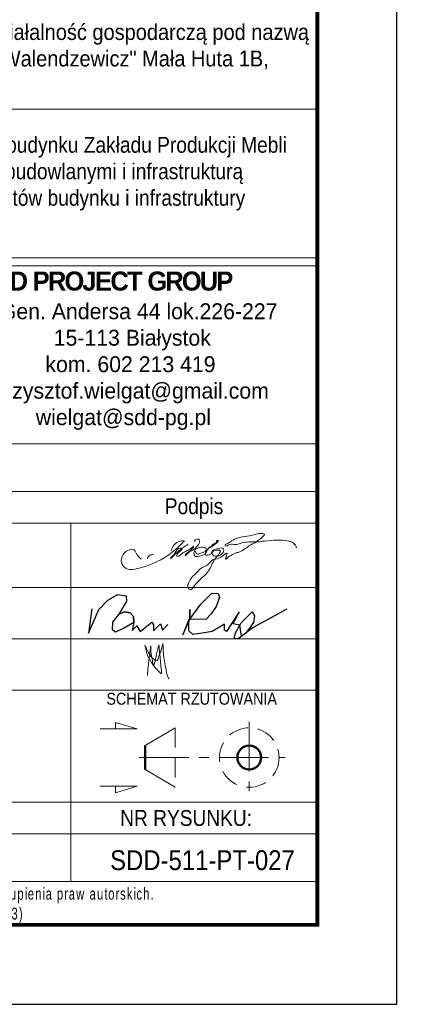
# Model space of a CAD drawing. Header units: millimetres. Extents: x -174 to 432, y 15234 to 15730.
# Tile 16 of 24: x 378 to 426, y 15234 to 15358. Entities that reach past the tile are written whole.
import ezdxf
from ezdxf.enums import TextEntityAlignment as Align

# ---------------------------------------------------------------- set-up
doc = ezdxf.new("R2010")
doc.units = ezdxf.units.MM
doc.header["$LTSCALE"] = 10
doc.linetypes.add('HIDDEN', pattern=[0.375, 0.25, -0.125])
doc.linetypes.add('MITTE', pattern=[2, 1.25, -0.25, 0.25, -0.25])
for name, color, linetype, lineweight in [('--- widok', 7, 'Continuous', 13), ('_RAMKA', 7, 'Continuous', 35), ('_Tabelka', 7, 'Continuous', 25), ('PS_DIM', 4, 'Continuous', 13), ('PS_Hidden', 2, 'HIDDEN', 9), ('PS_MIDLINE', 5, 'MITTE', 13), ('PS_Pos', 1, 'Continuous', 15), ('PS_SOLID', 7, 'Continuous', 30), ('PS_TEXT', 3, 'Continuous', 18)]:
    doc.layers.add(name, color=color, linetype=linetype, lineweight=lineweight)
doc.layers.add('_FORMATKA', color=8, linetype='Continuous', plot=False)
doc.styles.add('gil', font='txt', dxfattribs={"width": 0.9})

# ---------------------------------------------------------------- blocks, each defined once
blk = doc.blocks.new('*U160')
at = {"layer": '_FORMATKA', "lineweight": -3}
blk.add_lwpolyline([(-594, 0), (0, 0), (0, 420), (-594, 420)], close=True, dxfattribs=at)
at = {"layer": '_RAMKA', "lineweight": -3, "const_width": 0.5}
blk.add_lwpolyline([(-564, 10), (-10, 10), (-10, 410), (-564, 410)], close=True, dxfattribs=at)
blk = doc.blocks.new('A$C077725B1')
at = {"layer": 'PS_SOLID', "color": 5, "lineweight": 25}
for points in [[(0.45, 3.96), (0, 0.74), (1.35, 3.86), (2.53, 5.09), (3.87, 5.86), (4.96, 5.66), (5.03, 4.97), (4.09, 3.39), (3.17, 2.17), (3.12, 1.2), (3.6, 0.93), (4.61, 1.41), (5.99, 2.21), (5.97, 2.95), (5.49, 3.43), (4.71, 3.58), (3.95, 3.2), (4.71, 3.58), (5.49, 3.43), (5.97, 2.95), (5.99, 2.21), (5.79, 1.09), (6.4, 1.71), (6.83, 0.96), (8.36, 2.21), (8.58, 1.82), (8.58, 1.03), (9.53, 1.97), (9.77, 1.14), (10.51, 1.89)], [(26.25, 3.91), (21.8, 1.47), (19.81, 0), (19.26, 0), (19.47, 0.79), (20.21, 2.08), (21.68, 3.55), (21.99, 3.05), (21.86, 2.14), (20.81, 0.74), (20.25, 0.33), (20.03, 1.78), (19.17, 1.98), (19.96, 3.54), (18.27, 0.97), (18, 1.12), (18, 1.91), (16.37, 0.97), (15.05, 0.72), (13.81, 0.54), (13.29, 1.06), (13.29, 2.56), (12.47, 0.52), (13.42, 2.59), (13.42, 3.89), (13.42, 2.59), (14.85, 4.56), (16.34, 6.04), (17.15, 6.01), (17.36, 5.44), (16.89, 4.25), (16.25, 3.31), (15.51, 2.56), (13.42, 2.59)]]:
    blk.add_lwpolyline(points, dxfattribs=at)
blk = doc.blocks.new('tabela_rys')
at = {"layer": '_Tabelka', "color": 251, "lineweight": 15}
for p, q in [((21.62, 110.45), (131.62, 110.45)), ((21.62, 91.73), (131.62, 91.73)), ((21.62, 91.73), (131.62, 91.73)), ((21.62, 91.73), (131.62, 91.73)), ((131.62, 90.73), (21.62, 90.73)), ((21.62, 68.32), (131.48, 68.32)), ((131.62, 62.32), (21.62, 62.32)), ((21.62, 58.32), (131.62, 58.32)), ((21.62, 58.32), (131.62, 58.32)), ((100.62, 58.32), (100.62, 37.33)), ((21.62, 50.24), (131.62, 50.24)), ((21.62, 43.79), (131.62, 43.79)), ((21.62, 37.33), (131.62, 37.33)), ((21.62, 37.33), (131.62, 37.33)), ((21.62, 37.33), (131.62, 37.33)), ((21.62, 37.33), (131.62, 37.33)), ((21.62, 37.33), (131.62, 37.33)), ((21.62, 37.33), (131.62, 37.33)), ((21.62, 37.33), (131.62, 37.33)), ((21.62, 37.33), (131.62, 37.33)), ((100.62, 37.33), (100.62, 13.22)), ((21.62, 23.22), (131.62, 23.22)), ((131.62, 23.22), (21.62, 23.22)), ((21.62, 19.22), (131.62, 19.22)), ((21.62, 13.22), (131.62, 13.22))]:
    blk.add_line(p, q, dxfattribs=at)
at = {"layer": '_Tabelka', "color": 251, "lineweight": 30}
blk.add_lwpolyline([(131.62, 123.55), (21.62, 123.55), (21.62, 7.77), (131.62, 7.77)], close=True, dxfattribs=at)
at = {"layer": 'PS_DIM', "color": 5, "true_color": 0x1d16e9}
for points in [[(116.27, 54.78), (116.4, 54.56), (116.58, 54.45), (116.96, 54.56), (117.27, 54.64), (117.58, 54.82), (117.66, 55.11), (117.19, 55.3), (116.43, 55.09), (116.18, 54.85), (116.11, 54.56), (116.28, 54.15), (116.65, 54.15), (117.64, 54.62), (118.01, 55.28), (118.3, 55.44), (118.6, 55.74), (118.91, 55.92), (119.04, 56.14), (119.09, 56.16), (118.24, 55.3), (117.84, 55.07), (117.57, 54.61), (117.57, 54.35), (118.03, 54.35), (118.3, 54.51), (118.35, 54.72), (118.63, 54.99), (119.09, 55.11), (119.38, 55.19), (119.72, 55.19), (119.86, 54.94), (119.56, 54.42), (119.25, 54.24), (118.63, 54.24), (118.45, 54.43), (118.39, 54.64), (119.46, 54.8), (119.3, 54.52), (119.18, 54.31), (118.99, 54.13), (118.15, 52.67), (115.93, 50.15), (115.75, 49.97), (115.52, 50.04), (115.33, 50.36), (115.46, 50.86), (115.83, 51.49), (116.51, 52.17), (116.97, 52.63), (117.94, 53.19), (118.45, 53.7), (119.24, 53.91), (120.28, 54.51), (120.08, 53.78), (120.47, 54.09), (120.72, 54.24), (120.96, 54.38), (121.28, 54.56), (121.66, 54.66), (123.03, 55.46), (124.83, 56.69), (124.99, 56.96), (124.75, 57.03), (124.29, 57.03), (123.37, 56.78), (122.22, 56.61), (121.4, 56.39), (120.69, 55.98), (120.26, 55.73), (120.02, 55.6), (120.05, 55.5), (120.57, 55.64), (121.34, 55.64), (122.15, 55.85), (123.03, 55.97), (124.11, 55.97), (125.01, 56.08), (128, 56.08), (128.89, 55.57), (128.97, 55.25), (128.95, 55.23)], [(109.48, 53.8), (108.99, 54.29), (108.79, 54.65), (108.6, 54.97), (107.99, 54.97), (107.36, 54.6), (106.97, 53.57), (107.12, 53.03), (107.77, 52.55), (108.62, 52.55), (110.32, 53), (114.18, 55.37), (114.63, 55.81), (114.9, 56.08), (114.41, 56.08), (113.23, 54.9)], [(115.36, 55.7), (113.22, 53.93), (113.18, 53.9), (113.18, 53.98), (113.33, 54.13), (113.56, 54.36), (114.45, 55.17), (114.55, 55.14), (113.99, 54.42), (113.95, 54.18), (114.03, 54.16), (114.58, 54.48), (115.19, 54.83), (115.46, 54.98), (115.73, 55.14), (115.95, 55.36), (116.04, 55.45), (116.06, 55.39), (116.02, 55.28), (115.29, 54.61), (115.06, 54.38), (115.02, 54.23), (115.14, 54.35), (115.64, 54.75), (116.77, 55.82), (116.82, 56), (116.82, 56.17), (116.69, 56.3), (116.5, 56.3), (116.26, 56.24), (116.23, 56.11), (116.23, 56)], [(111.02, 54.38), (110.58, 54.31), (110.37, 54.14), (110.28, 53.86)], [(109.92, 42.99), (110.36, 42.1), (110.66, 41.59), (111.09, 41.15), (111.38, 40.99), (111.66, 41.47), (111.96, 42.25), (112.08, 42.76), (112.2, 43.19)], [(111.71, 43.01), (111.79, 41.97), (111.9, 41.03), (111.99, 40.03), (111.99, 39.38), (111.65, 39.72), (111.22, 40.15), (110.84, 40.68), (110.65, 41.02), (110.26, 41.69), (110.08, 42.33), (109.92, 42.99)], [(110.26, 39.14), (110.35, 40.27), (110.43, 40.94), (110.49, 41.47), (110.59, 42.26), (110.65, 42.75), (110.65, 42.9)], [(110.65, 42.9), (110.68, 42.38), (110.68, 42.14), (110.7, 41.97), (110.71, 41.9), (110.76, 41.68), (110.81, 41.47), (110.84, 41.29), (110.91, 40.88), (111.01, 40.53), (111.04, 40.47), (111.14, 40.66), (111.22, 40.95), (111.29, 41.28), (111.38, 41.81), (111.5, 42.26), (111.6, 42.66), (111.71, 43.03)], [(112.2, 43.19), (112.23, 42.5), (112.33, 41.38), (112.56, 40.06), (112.77, 39.1), (112.98, 38.73)]]:
    blk.add_spline(points, degree=3, dxfattribs=at)
at = {"layer": 'PS_Hidden'}
blk.add_line((113.73, 32.58), (113.73, 25.08), dxfattribs=at)
blk.add_circle((123.07, 28.83), 3.75, dxfattribs=at)
at = {"layer": 'PS_MIDLINE', "ltscale": 0.5}
for p, q in [((123.07, 33.33), (123.07, 24.33)), ((109.23, 28.83), (127.57, 28.83))]:
    blk.add_line(p, q, dxfattribs=at)
at = {"layer": 'PS_Pos'}
for p, q in [((109.98, 30.33), (113.73, 32.58)), ((113.73, 25.08), (109.98, 27.33))]:
    blk.add_line(p, q, dxfattribs=at)
at = {"layer": 'PS_Pos', "lineweight": 50}
blk.add_line((109.98, 27.33), (109.98, 30.33), dxfattribs=at)
at = {"layer": 'PS_SOLID', "lineweight": 50}
blk.add_line((109.98, 30.33), (109.98, 27.33), dxfattribs=at)
blk.add_circle((123.07, 28.83), 1.5, dxfattribs=at)
blk.add_circle((123.07, 28.83), 1.5, dxfattribs=at)
at = {"layer": 'PS_TEXT', "color": 7}
for p, q in [((108.95, 32.44), (104.3, 32.44)), ((108.95, 32.44), (106.22, 33.26)), ((106.22, 33.26), (106.22, 32.44)), ((108.95, 25.21), (104.3, 25.21)), ((108.95, 25.21), (106.22, 24.39)), ((106.22, 24.39), (106.22, 25.21))]:
    blk.add_line(p, q, dxfattribs=at)
at = {"layer": 'PS_Pos', "color": 7, "xscale": 0.9500000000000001, "yscale": 0.9500000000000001, "zscale": 0.9500000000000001}
blk.add_blockref('A$C077725B1', (102.85, 43.79), dxfattribs=at)
at = {"layer": '--- widok', "ltscale": 0.5, "insert": (47.25, 106.96, 0.43), "char_height": 2, "width": 80.3878, "attachment_point": 1, "style": 'gil'}
blk.add_mtext('{\\C0;Przebudowa oraz rozbudowa istniejącego budynku Zakładu Produkcji Mebli o część produkcyjną wraz z urządzeniami budowlanymi i infrastrukturą techniczną. Rozbiórka kolidujących elementów budynku i infrastruktury technicznej.}', dxfattribs=at)
at = {"layer": '_Tabelka', "color": 251, "style": 'gil', "width": 0.9}
for s, p in [('Podpis', (116.12, 60.22)), ('NR RYSUNKU:', (115.12, 21.22))]:
    blk.add_text(s, height=2, dxfattribs=at).set_placement(p, align=Align.MIDDLE)
at = {"layer": '_Tabelka', "color": 7, "style": 'gil'}
for s, width, gutter_width, heights, insert, char_height, attachment_point in [('{\\fArial|b0|i0|c0|p34;\\C256;W\\fArial|b0|i0|c238|p34;ł\\fArial|b0|i0|c0|p34;ad\\fArial|b0|i0|c238|p34;ysł\\fArial|b0|i0|c0|p34;aw Wa\\fArial|b0|i0|c238|p34;le\\fArial|b0|i0|c0|p34;nd\\fArial|b0|i0|c238|p34;ze\\fArial|b0|i0|c0|p34;w\\fArial|b0|i0|c238|p34;i\\fArial|b0|i0|c0|p34;c\\fArial|b0|i0|c238|p34;z\\fArial|b0|i0|c0|p34;\\~\\fArial|b0|i0|c238|p34;pr\\fArial|b0|i0|c0|p34;owad\\fArial|b0|i0|c238|p34;zą\\fArial|b0|i0|c0|p34;c\\fArial|b0|i0|c238|p34;y\\fArial|b0|i0|c0|p34; d\\fArial|b0|i0|c238|p34;zi\\fArial|b0|i0|c0|p34;a\\fArial|b0|i0|c238|p34;ł\\fArial|b0|i0|c0|p34;a\\fArial|b0|i0|c238|p34;l\\fArial|b0|i0|c0|p34;no\\fArial|b0|i0|c238|p34;ść\\fArial|b0|i0|c0|p34; \\fArial|b0|i0|c238|p34;g\\fArial|b0|i0|c0|p34;o\\fArial|b0|i0|c238|p34;sp\\fArial|b0|i0|c0|p34;oda\\fArial|b0|i0|c238|p34;r\\fArial|b0|i0|c0|p34;c\\fArial|b0|i0|c238|p34;zą\\fArial|b0|i0|c0|p34; \\fArial|b0|i0|c238|p34;p\\fArial|b0|i0|c0|p34;od na\\fArial|b0|i0|c238|p34;z\\fArial|b0|i0|c0|p34;w\\fArial|b0|i0|c238|p34;ą\\fArial|b0|i0|c0|p34; \\fArial|b0|i0|c238|p34;"Z\\fArial|b0|i0|c0|p34;a\\fArial|b0|i0|c238|p34;kł\\fArial|b0|i0|c0|p34;ad \\fArial|b0|i0|c238|p34;St\\fArial|b0|i0|c0|p34;o\\fArial|b0|i0|c238|p34;l\\fArial|b0|i0|c0|p34;a\\fArial|b0|i0|c238|p34;rsk\\fArial|b0|i0|c0|p34;o-\\fArial|b0|i0|c238|p34;T\\fArial|b0|i0|c0|p34;a\\fArial|b0|i0|c238|p34;pi\\fArial|b0|i0|c0|p34;c\\fArial|b0|i0|c238|p34;erski\\fArial|b0|i0|c0|p34; W\\fArial|b0|i0|c238|p34;ł\\fArial|b0|i0|c0|p34;ad\\fArial|b0|i0|c238|p34;ysł\\fArial|b0|i0|c0|p34;aw Wa\\fArial|b0|i0|c238|p34;le\\fArial|b0|i0|c0|p34;nd\\fArial|b0|i0|c238|p34;ze\\fArial|b0|i0|c0|p34;w\\fArial|b0|i0|c238|p34;i\\fArial|b0|i0|c0|p34;c\\fArial|b0|i0|c238|p34;z"\\fArial|b0|i0|c0|p34; \\fArial|b0|i0|c238|p34;M\\fArial|b0|i0|c0|p34;a\\fArial|b0|i0|c238|p34;ł\\fArial|b0|i0|c0|p34;a \\fArial|b0|i0|c238|p34;Hut\\fArial|b0|i0|c0|p34;a \\fArial|b0|i0|c238|p34;1\\fArial|b0|i0|c0|p34;B\\fArial|b0|i0|c238|p34;, \\P16-402 Suwałki}', 87.5522, 12.5, [51.49], (46.6, 116.81), 2, 4), ('{\\fGill Sans MT|b1|i0|c238|p34;\\H0.96x;\\W1;\\T0.9;\\C12;         SDD \\C7;PROJECT GROUP\\fGill Sans MT|b0|i0|c238|p34;\\P\\pi7.1307;\\H0.83333x;\\T1;ul.^IGen. Andersa 44 lok.226-227\\P\\pi16.782;15-113 Białystok\\P\\pi15.736;kom. 602 213 419\\P\\pi9.3298;krzysztof.wielgat@gmail.com\\P       wielgat@\\C12;sdd-pg\\C7;.pl}', 50.3067, 15, [27.85], (81.68, 90.01), 2.5, 1)]:
    blk.add_mtext_dynamic_manual_height_columns(s, width=width, gutter_width=gutter_width, heights=heights, dxfattribs=dict(at, insert=insert, char_height=char_height, attachment_point=attachment_point))
at = {"layer": '_Tabelka', "color": 7, "lineweight": 13, "insert": (22.63, 10.21), "char_height": 1.5, "attachment_point": 4, "style": 'gil'}
blk.add_mtext_dynamic_manual_height_columns('\\pi19.10122;{\\W0.7;\\T1.2;Wykorzystanie tej dokumentacji wymaga zgody autora projektu i wykupienia praw autorskich.\\P\\pi35.86535;(Ustawa z dnia 4.02.1994r. Dz. U. nr 24 poz. 83)}', width=107.5936, gutter_width=12.5, heights=[0], dxfattribs=at)
at = {"layer": '_Tabelka', "color": 7, "style": 'gil', "width": 0.9}
for p in [(47.79, 34.83), (47.79, 30.29), (47.79, 26.06)]:
    blk.add_attdef('NAZWA_RYS:', text='', height=2.5, dxfattribs=at).set_placement(p, align=Align.MIDDLE_LEFT)
blk.add_attdef('FORMAT', text='', height=2.5, dxfattribs=at).set_placement((33.12, 15.91), align=Align.MIDDLE)
at = {"layer": '_Tabelka', "color": 7, "style": 'gil', "width": 0.9, "flags": 8}
for tag, p in [('DATA', (61.11, 15.91)), ('SKALA', (87.85, 15.91)), ('NR_RYSUNKU', (117.18, 15.91))]:
    blk.add_attdef(tag, text='', height=2.5, dxfattribs=at).set_placement(p, align=Align.MIDDLE)
at = {"layer": 'PS_TEXT', "color": 7, "insert": (100.88, 36.98), "char_height": 1.5, "width": 31.0028, "attachment_point": 1, "style": 'gil'}
blk.add_mtext('\\pi4.20993;SCHEMAT RZUTOWANIA', dxfattribs=at)

msp = doc.modelspace()

# ---------------------------------------------------------------- block references
at = {"layer": 'PS_DIM'}
msp.add_blockref('*U160', (425.71, 15234.12), dxfattribs=at)
at = {"layer": 'PS_DIM', "color": 7}
ref = msp.add_blockref('tabela_rys', (284.09, 15236.35), dxfattribs=at)
ref.add_attrib('NR_RYSUNKU', 'SDD-511-PT-027', dxfattribs={"layer": '_Tabelka', "color": 7, "height": 2.5, "style": 'gil', "width": 0.9, "flags": 8}).set_placement((401.27, 15252.26), align=Align.MIDDLE)

doc.saveas('drawing.dxf')
